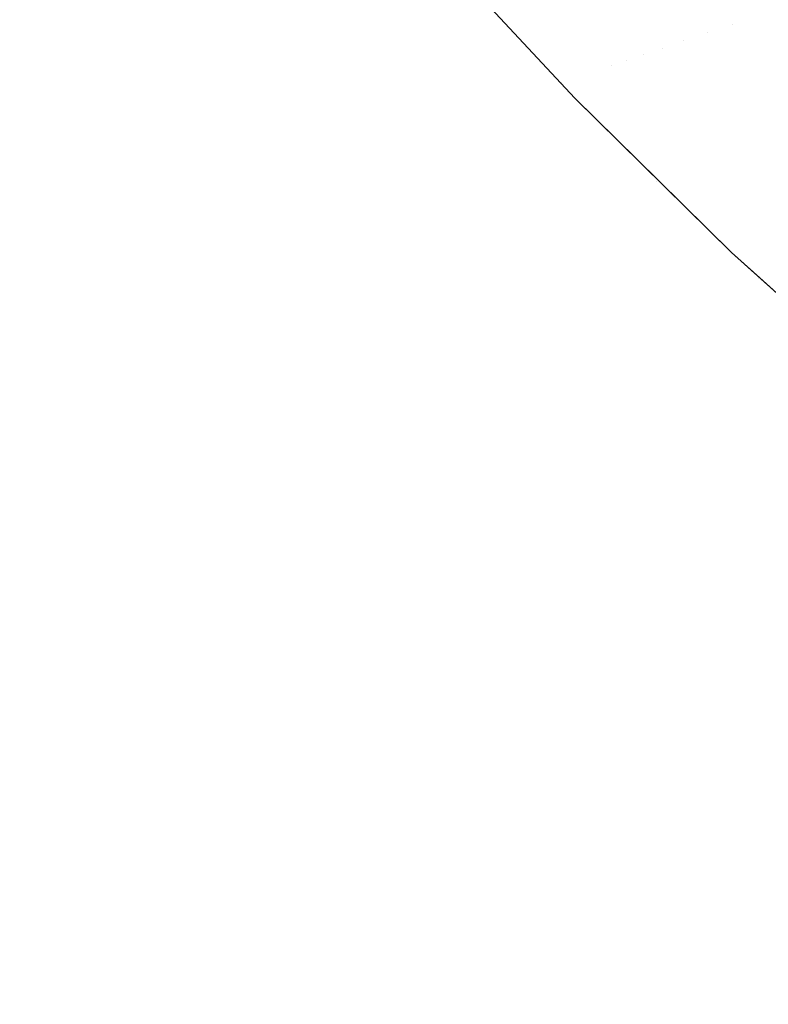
# Model space of a CAD drawing. Header units: centimetres. Extents: x -44.1 to 45.2, y 4.2 to 6.
# Tile 136 of 256: x -14.08 to -14.0489, y 4.562 to 4.6029. Entities that reach past the tile are written whole.
import ezdxf

# ---------------------------------------------------------------- set-up
doc = ezdxf.new("R2010")
doc.units = ezdxf.units.CM
doc.header["$LTSCALE"] = 2.54
doc.layers.add('Lucido design-1', color=7, linetype='Continuous')

# ---------------------------------------------------------------- blocks, each defined once
blk = doc.blocks.new('Gruppo-4-1')
at = {"color": 7, "linetype": 'Continuous', "lineweight": 9}
blk.add_3dface([(-43.924707, 5.900089, -2312.32217), (-43.924707, 4.300089, -2312.32217), (45.040209, 4.300089, -2312.32217), (45.040209, 5.900089, -2312.32217)], dxfattribs=at)
for points, invisible_edges in [([(-14.069333, 4.60704, -2313.046366), (-14.065676, 4.602926, -2313.046366), (-14.066399, 4.602691, -2313.048259), (-14.070065, 4.606815, -2313.048259)], 15), ([(-14.068666, 4.607246, -2313.044493), (-14.065017, 4.603141, -2313.044493), (-14.065676, 4.602926, -2313.046366), (-14.069333, 4.60704, -2313.046366)], 15), ([(-14.070864, 4.606569, -2313.05017), (-14.067189, 4.602434, -2313.05017), (-14.068048, 4.602154, -2313.052099), (-14.071733, 4.606301, -2313.052099)], 15), ([(-14.070065, 4.606815, -2313.048259), (-14.066399, 4.602691, -2313.048259), (-14.067189, 4.602434, -2313.05017), (-14.070864, 4.606569, -2313.05017)], 15), ([(-14.050336, 4.60275, -2312.791158), (-14.050876, 4.602564, -2312.792323), (-14.0546, 4.606531, -2312.792323), (-14.054053, 4.606709, -2312.791158)], 15), ([(-14.054053, 4.606709, -2312.791158), (-14.053483, 4.606894, -2312.789995), (-14.049774, 4.602943, -2312.789995), (-14.050336, 4.60275, -2312.791158)], 15), ([(-14.071733, 4.606301, -2313.052099), (-14.068048, 4.602154, -2313.052099), (-14.068977, 4.601852, -2313.054044), (-14.072674, 4.606012, -2313.054044)], 15), ([(-14.056107, 4.60604, -2312.795821), (-14.055627, 4.606196, -2312.794654), (-14.05189, 4.602216, -2312.794654), (-14.052363, 4.602053, -2312.795821)], 15), ([(-14.051394, 4.602386, -2312.793488), (-14.05189, 4.602216, -2312.794654), (-14.055627, 4.606196, -2312.794654), (-14.055125, 4.60636, -2312.793488)], 15), ([(-14.055125, 4.60636, -2312.793488), (-14.0546, 4.606531, -2312.792323), (-14.050876, 4.602564, -2312.792323), (-14.051394, 4.602386, -2312.793488)], 15), ([(-14.072674, 4.606012, -2313.054044), (-14.068977, 4.601852, -2313.054044), (-14.069981, 4.601525, -2313.056004), (-14.07369, 4.605699, -2313.056004)], 15), ([(-14.061323, 4.604343, -2313.023745), (-14.062759, 4.605958, -2313.02217), (-14.057482, 4.600301, -2313.02217)], 9), ([(-14.057482, 4.600301, -2313.02217), (-14.062759, 4.605958, -2313.02217), (-14.062759, 4.605958, -2312.82217), (-14.057482, 4.600301, -2312.82217)], 10), ([(-14.057482, 4.600301, -2312.82217), (-14.062759, 4.605958, -2312.82217), (-14.061269, 4.60436, -2312.81995)], 10), ([(-14.053245, 4.60175, -2312.798154), (-14.053653, 4.60161, -2312.799319), (-14.057413, 4.605615, -2312.799319), (-14.057, 4.60575, -2312.798154)], 15), ([(-14.057, 4.60575, -2312.798154), (-14.056564, 4.605891, -2312.796987), (-14.052815, 4.601898, -2312.796987), (-14.053245, 4.60175, -2312.798154)], 15), ([(-14.052363, 4.602053, -2312.795821), (-14.052815, 4.601898, -2312.796987), (-14.056564, 4.605891, -2312.796987), (-14.056107, 4.60604, -2312.795821)], 15), ([(-14.074782, 4.605363, -2313.057979), (-14.07106, 4.601174, -2313.057979), (-14.072217, 4.600798, -2313.059966), (-14.075953, 4.605002, -2313.059966)], 15), ([(-14.07369, 4.605699, -2313.056004), (-14.069981, 4.601525, -2313.056004), (-14.07106, 4.601174, -2313.057979), (-14.074782, 4.605363, -2313.057979)], 15), ([(-14.058523, 4.605254, -2312.802812), (-14.058175, 4.605367, -2312.801649), (-14.054404, 4.601352, -2312.801649), (-14.054748, 4.601234, -2312.802812)], 15), ([(-14.054039, 4.601477, -2312.800485), (-14.054404, 4.601352, -2312.801649), (-14.058175, 4.605367, -2312.801649), (-14.057805, 4.605488, -2312.800485)], 15), ([(-14.057805, 4.605488, -2312.800485), (-14.057413, 4.605615, -2312.799319), (-14.053653, 4.60161, -2312.799319), (-14.054039, 4.601477, -2312.800485)], 15), ([(-14.075953, 4.605002, -2313.059966), (-14.072217, 4.600798, -2313.059966), (-14.073455, 4.600395, -2313.061965), (-14.077206, 4.604616, -2313.061965)], 15), ([(-14.059702, 4.60487, -2312.807447), (-14.059439, 4.604956, -2312.806291), (-14.055652, 4.600923, -2312.806291), (-14.056151, 4.600751, -2312.8086)], 15), ([(-14.055372, 4.601019, -2312.805134), (-14.055652, 4.600923, -2312.806291), (-14.059439, 4.604956, -2312.806291), (-14.059155, 4.605048, -2312.805134)], 15), ([(-14.059155, 4.605048, -2312.805134), (-14.058849, 4.605148, -2312.803974), (-14.05507, 4.601123, -2312.803974), (-14.055372, 4.601019, -2312.805134)], 15), ([(-14.054748, 4.601234, -2312.802812), (-14.05507, 4.601123, -2312.803974), (-14.058849, 4.605148, -2312.803974), (-14.058523, 4.605254, -2312.802812)], 15), ([(-14.077206, 4.604616, -2313.061965), (-14.073455, 4.600395, -2313.061965), (-14.074775, 4.599965, -2313.063974), (-14.078543, 4.604205, -2313.063974)], 15), ([(-14.057167, 4.600403, -2312.815456), (-14.060973, 4.604457, -2312.815456), (-14.06071, 4.604542, -2312.813185), (-14.056907, 4.600492, -2312.813185)], 15), ([(-14.056907, 4.600492, -2312.813185), (-14.06071, 4.604542, -2312.813185), (-14.060368, 4.604654, -2312.810899), (-14.056569, 4.600608, -2312.810899)], 15), ([(-14.056569, 4.600608, -2312.810899), (-14.060368, 4.604654, -2312.810899), (-14.060166, 4.604719, -2312.809751)], 11), ([(-14.060166, 4.604719, -2312.809751), (-14.059945, 4.604791, -2312.8086), (-14.056151, 4.600751, -2312.8086), (-14.056569, 4.600608, -2312.810899)], 15), ([(-14.056151, 4.600751, -2312.8086), (-14.059945, 4.604791, -2312.8086), (-14.059702, 4.60487, -2312.807447)], 11), ([(-14.078543, 4.604205, -2313.063974), (-14.074775, 4.599965, -2313.063974), (-14.07618, 4.599508, -2313.06599), (-14.079965, 4.603767, -2313.06599)], 15), ([(-14.058463, 4.599957, -2313.033702), (-14.062286, 4.604029, -2313.033702), (-14.062015, 4.604118, -2313.031982), (-14.058195, 4.600049, -2313.031982)], 15), ([(-14.058195, 4.600049, -2313.031982), (-14.062015, 4.604118, -2313.031982), (-14.06179, 4.604191, -2313.030287), (-14.057973, 4.600125, -2313.030287)], 15), ([(-14.057973, 4.600125, -2313.030287), (-14.06179, 4.604191, -2313.030287), (-14.061611, 4.604249, -2313.028615), (-14.057796, 4.600186, -2313.028615)], 15), ([(-14.057796, 4.600186, -2313.028615), (-14.061611, 4.604249, -2313.028615), (-14.061474, 4.604293, -2313.026967), (-14.057661, 4.600233, -2313.026967)], 15), ([(-14.057661, 4.600233, -2313.026967), (-14.061474, 4.604293, -2313.026967), (-14.061379, 4.604324, -2313.025344), (-14.057567, 4.600265, -2313.025344)], 15), ([(-14.057567, 4.600265, -2313.025344), (-14.061379, 4.604324, -2313.025344), (-14.061323, 4.604343, -2313.023745), (-14.057512, 4.600284, -2313.023745)], 15), ([(-14.057482, 4.600301, -2313.02217), (-14.057512, 4.600284, -2313.023745), (-14.061323, 4.604343, -2313.023745)], 11), ([(-14.057459, 4.600302, -2312.81995), (-14.061269, 4.60436, -2312.81995), (-14.061159, 4.604396, -2312.817712), (-14.05735, 4.60034, -2312.817712)], 15), ([(-14.061269, 4.60436, -2312.81995), (-14.057459, 4.600302, -2312.81995), (-14.057482, 4.600301, -2312.82217)], 11), ([(-14.05735, 4.60034, -2312.817712), (-14.061159, 4.604396, -2312.817712), (-14.060973, 4.604457, -2312.815456), (-14.057167, 4.600403, -2312.815456)], 15), ([(-14.079965, 4.603767, -2313.06599), (-14.07618, 4.599508, -2313.06599), (-14.077673, 4.599022, -2313.068013), (-14.081476, 4.603302, -2313.068013)], 15), ([(-14.059565, 4.599578, -2313.038998), (-14.063403, 4.603666, -2313.038998), (-14.062978, 4.603804, -2313.03721), (-14.059146, 4.599722, -2313.03721)], 15), ([(-14.059146, 4.599722, -2313.03721), (-14.062978, 4.603804, -2313.03721), (-14.062607, 4.603925, -2313.035444), (-14.058779, 4.599848, -2313.035444)], 15), ([(-14.058779, 4.599848, -2313.035444), (-14.062607, 4.603925, -2313.035444), (-14.062286, 4.604029, -2313.033702), (-14.058463, 4.599957, -2313.033702)], 15), ([(-14.081476, 4.603302, -2313.068013), (-14.077673, 4.599022, -2313.068013), (-14.079254, 4.598507, -2313.07004), (-14.083077, 4.602809, -2313.07004)], 15), ([(-14.061158, 4.599031, -2313.044493), (-14.065017, 4.603141, -2313.044493), (-14.06442, 4.603335, -2313.042641), (-14.060569, 4.599233, -2313.042641)], 15), ([(-14.060569, 4.599233, -2313.042641), (-14.06442, 4.603335, -2313.042641), (-14.063883, 4.60351, -2313.040809), (-14.060039, 4.599416, -2313.040809)], 15), ([(-14.060039, 4.599416, -2313.040809), (-14.063883, 4.60351, -2313.040809), (-14.063403, 4.603666, -2313.038998), (-14.059565, 4.599578, -2313.038998)], 15), ([(-14.048582, 4.603353, -2312.787674), (-14.044682, 4.599419, -2312.787674), (-14.045858, 4.598992, -2312.789995), (-14.049774, 4.602943, -2312.789995)], 15), ([(-14.062523, 4.598562, -2313.048259), (-14.066399, 4.602691, -2313.048259), (-14.065676, 4.602926, -2313.046366), (-14.061809, 4.598807, -2313.046366)], 15), ([(-14.061809, 4.598807, -2313.046366), (-14.065676, 4.602926, -2313.046366), (-14.065017, 4.603141, -2313.044493), (-14.061158, 4.599031, -2313.044493)], 15), ([(-14.050336, 4.60275, -2312.791158), (-14.049774, 4.602943, -2312.789995), (-14.045858, 4.598992, -2312.789995), (-14.046945, 4.598598, -2312.792323)], 15), ([(-14.083077, 4.602809, -2313.07004), (-14.079254, 4.598507, -2313.07004), (-14.080927, 4.597963, -2313.072069), (-14.08477, 4.602288, -2313.072069)], 15), ([(-14.063302, 4.598294, -2313.05017), (-14.067189, 4.602434, -2313.05017), (-14.066399, 4.602691, -2313.048259), (-14.062523, 4.598562, -2313.048259)], 15), ([(-14.051394, 4.602386, -2312.793488), (-14.050876, 4.602564, -2312.792323), (-14.046945, 4.598598, -2312.792323), (-14.047944, 4.598236, -2312.794654)], 15), ([(-14.046945, 4.598598, -2312.792323), (-14.050876, 4.602564, -2312.792323), (-14.050336, 4.60275, -2312.791158)], 11), ([(-14.065067, 4.597687, -2313.054044), (-14.068977, 4.601852, -2313.054044), (-14.068048, 4.602154, -2313.052099), (-14.064149, 4.598003, -2313.052099)], 15), ([(-14.064149, 4.598003, -2313.052099), (-14.068048, 4.602154, -2313.052099), (-14.067189, 4.602434, -2313.05017), (-14.063302, 4.598294, -2313.05017)], 15), ([(-14.048857, 4.597905, -2312.796987), (-14.052815, 4.601898, -2312.796987), (-14.052363, 4.602053, -2312.795821)], 11), ([(-14.052363, 4.602053, -2312.795821), (-14.05189, 4.602216, -2312.794654), (-14.047944, 4.598236, -2312.794654), (-14.048857, 4.597905, -2312.796987)], 15), ([(-14.047944, 4.598236, -2312.794654), (-14.05189, 4.602216, -2312.794654), (-14.051394, 4.602386, -2312.793488)], 11), ([(-14.066057, 4.597347, -2313.056004), (-14.069981, 4.601525, -2313.056004), (-14.068977, 4.601852, -2313.054044), (-14.065067, 4.597687, -2313.054044)], 15), ([(-14.049683, 4.597605, -2312.799319), (-14.053653, 4.60161, -2312.799319), (-14.053245, 4.60175, -2312.798154)], 11), ([(-14.053245, 4.60175, -2312.798154), (-14.052815, 4.601898, -2312.796987), (-14.048857, 4.597905, -2312.796987), (-14.049683, 4.597605, -2312.799319)], 15), ([(-14.067122, 4.596981, -2313.057979), (-14.07106, 4.601174, -2313.057979), (-14.069981, 4.601525, -2313.056004), (-14.066057, 4.597347, -2313.056004)], 15), ([(-14.051081, 4.597098, -2312.803974), (-14.05507, 4.601123, -2312.803974), (-14.054748, 4.601234, -2312.802812)], 11), ([(-14.054748, 4.601234, -2312.802812), (-14.054404, 4.601352, -2312.801649), (-14.050424, 4.597336, -2312.801649), (-14.051081, 4.597098, -2312.803974)], 15), ([(-14.050424, 4.597336, -2312.801649), (-14.054404, 4.601352, -2312.801649), (-14.054039, 4.601477, -2312.800485)], 11), ([(-14.054039, 4.601477, -2312.800485), (-14.053653, 4.60161, -2312.799319), (-14.049683, 4.597605, -2312.799319), (-14.050424, 4.597336, -2312.801649)], 15), ([(-14.068265, 4.596588, -2313.059966), (-14.072217, 4.600798, -2313.059966), (-14.07106, 4.601174, -2313.057979), (-14.067122, 4.596981, -2313.057979)], 15), ([(-14.055652, 4.600923, -2312.806291), (-14.051655, 4.59689, -2312.806291), (-14.052147, 4.596711, -2312.8086), (-14.056151, 4.600751, -2312.8086)], 15), ([(-14.051655, 4.59689, -2312.806291), (-14.055652, 4.600923, -2312.806291), (-14.055372, 4.601019, -2312.805134)], 11), ([(-14.055372, 4.601019, -2312.805134), (-14.05507, 4.601123, -2312.803974), (-14.051081, 4.597098, -2312.803974), (-14.051655, 4.59689, -2312.806291)], 15), ([(-14.07079, 4.595721, -2313.063974), (-14.074775, 4.599965, -2313.063974), (-14.073455, 4.600395, -2313.061965), (-14.069486, 4.596169, -2313.061965)], 15), ([(-14.069486, 4.596169, -2313.061965), (-14.073455, 4.600395, -2313.061965), (-14.072217, 4.600798, -2313.059966), (-14.068265, 4.596588, -2313.059966)], 15), ([(-14.057167, 4.600403, -2312.815456), (-14.053148, 4.596348, -2312.815456), (-14.053329, 4.596283, -2312.817712), (-14.05735, 4.60034, -2312.817712)], 15), ([(-14.056907, 4.600492, -2312.813185), (-14.052892, 4.596441, -2312.813185), (-14.053148, 4.596348, -2312.815456), (-14.057167, 4.600403, -2312.815456)], 15), ([(-14.056569, 4.600608, -2312.810899), (-14.052559, 4.596562, -2312.810899), (-14.052892, 4.596441, -2312.813185), (-14.056907, 4.600492, -2312.813185)], 15), ([(-14.056151, 4.600751, -2312.8086), (-14.052147, 4.596711, -2312.8086), (-14.052559, 4.596562, -2312.810899), (-14.056569, 4.600608, -2312.810899)], 15), ([(-14.058195, 4.600049, -2313.031982), (-14.054162, 4.595981, -2313.031982), (-14.054426, 4.595885, -2313.033702), (-14.058463, 4.599957, -2313.033702)], 15), ([(-14.057973, 4.600125, -2313.030287), (-14.053944, 4.59606, -2313.030287), (-14.054162, 4.595981, -2313.031982), (-14.058195, 4.600049, -2313.031982)], 15), ([(-14.057796, 4.600186, -2313.028615), (-14.053769, 4.596123, -2313.028615), (-14.053944, 4.59606, -2313.030287), (-14.057973, 4.600125, -2313.030287)], 15), ([(-14.057661, 4.600233, -2313.026967), (-14.053636, 4.596171, -2313.026967), (-14.053769, 4.596123, -2313.028615), (-14.057796, 4.600186, -2313.028615)], 15), ([(-14.057567, 4.600265, -2313.025344), (-14.053543, 4.596205, -2313.025344), (-14.053636, 4.596171, -2313.026967), (-14.057661, 4.600233, -2313.026967)], 15), ([(-14.057512, 4.600284, -2313.023745), (-14.053489, 4.596225, -2313.023745), (-14.053543, 4.596205, -2313.025344), (-14.057567, 4.600265, -2313.025344)], 15), ([(-14.057512, 4.600284, -2313.023745), (-14.057482, 4.600301, -2313.02217), (-14.056895, 4.599672, -2313.02217)], 9), ([(-14.053489, 4.596225, -2313.023745), (-14.057512, 4.600284, -2313.023745), (-14.056895, 4.599672, -2313.02217)], 11), ([(-14.056895, 4.599672, -2312.82217), (-14.057482, 4.600301, -2312.82217), (-14.057459, 4.600302, -2312.81995)], 10), ([(-14.057482, 4.600301, -2312.82217), (-14.056895, 4.599672, -2312.82217), (-14.056895, 4.599672, -2313.02217), (-14.057482, 4.600301, -2313.02217)], 10), ([(-14.05735, 4.60034, -2312.817712), (-14.053329, 4.596283, -2312.817712), (-14.053436, 4.596244, -2312.81995), (-14.057459, 4.600302, -2312.81995)], 15), ([(-14.056895, 4.599672, -2312.82217), (-14.057459, 4.600302, -2312.81995), (-14.053436, 4.596244, -2312.81995)], 11), ([(-14.072177, 4.595244, -2313.06599), (-14.07618, 4.599508, -2313.06599), (-14.074775, 4.599965, -2313.063974), (-14.07079, 4.595721, -2313.063974)], 15), ([(-14.059565, 4.599578, -2313.038998), (-14.055513, 4.595491, -2313.038998), (-14.05598, 4.595321, -2313.040809), (-14.060039, 4.599416, -2313.040809)], 15), ([(-14.059146, 4.599722, -2313.03721), (-14.0551, 4.59564, -2313.03721), (-14.055513, 4.595491, -2313.038998), (-14.059565, 4.599578, -2313.038998)], 15), ([(-14.058779, 4.599848, -2313.035444), (-14.054738, 4.595772, -2313.035444), (-14.0551, 4.59564, -2313.03721), (-14.059146, 4.599722, -2313.03721)], 15), ([(-14.058463, 4.599957, -2313.033702), (-14.054426, 4.595885, -2313.033702), (-14.054738, 4.595772, -2313.035444), (-14.058779, 4.599848, -2313.035444)], 15), ([(-14.056895, 4.599672, -2313.02217), (-14.050386, 4.593259, -2313.02217), (-14.053489, 4.596225, -2313.023745)], 10), ([(-14.050386, 4.593259, -2313.02217), (-14.056895, 4.599672, -2313.02217), (-14.056895, 4.599672, -2312.82217), (-14.053437, 4.596265, -2312.82217)], 10), ([(-14.053436, 4.596244, -2312.81995), (-14.053437, 4.596265, -2312.82217), (-14.056895, 4.599672, -2312.82217)], 9), ([(-14.07365, 4.594738, -2313.068013), (-14.077673, 4.599022, -2313.068013), (-14.07618, 4.599508, -2313.06599), (-14.072177, 4.595244, -2313.06599)], 15), ([(-14.060569, 4.599233, -2313.042641), (-14.056503, 4.595131, -2313.042641), (-14.057084, 4.594921, -2313.044493), (-14.061158, 4.599031, -2313.044493)], 15), ([(-14.060039, 4.599416, -2313.040809), (-14.05598, 4.595321, -2313.040809), (-14.056503, 4.595131, -2313.042641), (-14.060569, 4.599233, -2313.042641)], 15), ([(-14.075211, 4.594201, -2313.07004), (-14.079254, 4.598507, -2313.07004), (-14.077673, 4.599022, -2313.068013), (-14.07365, 4.594738, -2313.068013)], 15), ([(-14.061809, 4.598807, -2313.046366), (-14.057726, 4.594688, -2313.046366), (-14.05843, 4.594433, -2313.048259), (-14.062523, 4.598562, -2313.048259)], 15), ([(-14.061158, 4.599031, -2313.044493), (-14.057084, 4.594921, -2313.044493), (-14.057726, 4.594688, -2313.046366), (-14.061809, 4.598807, -2313.046366)], 15), ([(-14.076862, 4.593634, -2313.072069), (-14.080927, 4.597963, -2313.072069), (-14.079254, 4.598507, -2313.07004), (-14.075211, 4.594201, -2313.07004)], 15), ([(-14.062523, 4.598562, -2313.048259), (-14.05843, 4.594433, -2313.048259), (-14.059198, 4.594154, -2313.05017), (-14.063302, 4.598294, -2313.05017)], 15), ([(-14.078605, 4.593035, -2313.074099), (-14.082693, 4.597388, -2313.074099), (-14.080927, 4.597963, -2313.072069), (-14.076862, 4.593634, -2313.072069)], 15), ([(-14.064149, 4.598003, -2313.052099), (-14.060034, 4.593851, -2313.052099), (-14.060939, 4.593523, -2313.054044), (-14.065067, 4.597687, -2313.054044)], 15), ([(-14.063302, 4.598294, -2313.05017), (-14.059198, 4.594154, -2313.05017), (-14.060034, 4.593851, -2313.052099), (-14.064149, 4.598003, -2313.052099)], 15), ([(-14.044685, 4.593916, -2312.796987), (-14.048857, 4.597905, -2312.796987), (-14.047944, 4.598236, -2312.794654), (-14.043786, 4.594259, -2312.794654)], 15), ([(-14.065067, 4.597687, -2313.054044), (-14.060939, 4.593523, -2313.054044), (-14.061916, 4.593168, -2313.056004), (-14.066057, 4.597347, -2313.056004)], 15), ([(-14.046229, 4.593325, -2312.801649), (-14.050424, 4.597336, -2312.801649), (-14.049683, 4.597605, -2312.799319), (-14.045499, 4.593604, -2312.799319)], 15), ([(-14.045499, 4.593604, -2312.799319), (-14.049683, 4.597605, -2312.799319), (-14.048857, 4.597905, -2312.796987), (-14.044685, 4.593916, -2312.796987)], 15), ([(-14.080443, 4.592403, -2313.076126), (-14.084554, 4.596783, -2313.076126), (-14.082693, 4.597388, -2313.074099), (-14.078605, 4.593035, -2313.074099)], 15), ([(-14.066057, 4.597347, -2313.056004), (-14.061916, 4.593168, -2313.056004), (-14.062966, 4.592788, -2313.057979), (-14.067122, 4.596981, -2313.057979)], 15), ([(-14.046877, 4.593077, -2312.803974), (-14.051081, 4.597098, -2312.803974), (-14.050424, 4.597336, -2312.801649), (-14.046229, 4.593325, -2312.801649)], 15), ([(-14.067122, 4.596981, -2313.057979), (-14.062966, 4.592788, -2313.057979), (-14.064092, 4.592379, -2313.059966), (-14.068265, 4.596588, -2313.059966)], 15), ([(-14.048333, 4.59252, -2312.810899), (-14.052559, 4.596562, -2312.810899), (-14.052147, 4.596711, -2312.8086), (-14.047927, 4.592676, -2312.8086)], 15), ([(-14.047927, 4.592676, -2312.8086), (-14.052147, 4.596711, -2312.8086), (-14.051655, 4.59689, -2312.806291), (-14.047442, 4.592861, -2312.806291)], 15), ([(-14.047442, 4.592861, -2312.806291), (-14.051655, 4.59689, -2312.806291), (-14.051081, 4.597098, -2312.803974), (-14.046877, 4.593077, -2312.803974)], 15), ([(-14.068265, 4.596588, -2313.059966), (-14.064092, 4.592379, -2313.059966), (-14.065297, 4.591942, -2313.061965), (-14.069486, 4.596169, -2313.061965)], 15), ([(-14.049091, 4.59223, -2312.817712), (-14.053329, 4.596283, -2312.817712), (-14.053148, 4.596348, -2312.815456), (-14.048913, 4.592298, -2312.815456)], 15), ([(-14.048913, 4.592298, -2312.815456), (-14.053148, 4.596348, -2312.815456), (-14.052892, 4.596441, -2312.813185), (-14.048661, 4.592395, -2312.813185)], 15), ([(-14.048661, 4.592395, -2312.813185), (-14.052892, 4.596441, -2312.813185), (-14.052559, 4.596562, -2312.810899), (-14.048333, 4.59252, -2312.810899)], 15), ([(-14.069486, 4.596169, -2313.061965), (-14.065297, 4.591942, -2313.061965), (-14.066582, 4.591476, -2313.063974), (-14.07079, 4.595721, -2313.063974)], 15), ([(-14.050173, 4.591817, -2313.033702), (-14.054426, 4.595885, -2313.033702), (-14.054162, 4.595981, -2313.031982), (-14.049912, 4.591916, -2313.031982)], 15), ([(-14.049912, 4.591916, -2313.031982), (-14.054162, 4.595981, -2313.031982), (-14.053944, 4.59606, -2313.030287), (-14.049697, 4.591999, -2313.030287)], 15), ([(-14.049697, 4.591999, -2313.030287), (-14.053944, 4.59606, -2313.030287), (-14.053769, 4.596123, -2313.028615), (-14.049525, 4.592064, -2313.028615)], 15), ([(-14.049525, 4.592064, -2313.028615), (-14.053769, 4.596123, -2313.028615), (-14.053636, 4.596171, -2313.026967), (-14.049394, 4.592115, -2313.026967)], 15), ([(-14.049394, 4.592115, -2313.026967), (-14.053636, 4.596171, -2313.026967), (-14.053543, 4.596205, -2313.025344), (-14.049303, 4.592149, -2313.025344)], 15), ([(-14.049249, 4.59217, -2313.023745), (-14.049303, 4.592149, -2313.025344), (-14.053543, 4.596205, -2313.025344), (-14.053489, 4.596225, -2313.023745)], 15), ([(-14.049249, 4.59217, -2313.023745), (-14.053489, 4.596225, -2313.023745), (-14.050386, 4.593259, -2313.02217)], 11), ([(-14.053437, 4.596265, -2312.82217), (-14.050386, 4.593259, -2312.82217), (-14.050386, 4.593259, -2313.02217)], 10), ([(-14.050386, 4.593259, -2312.82217), (-14.053437, 4.596265, -2312.82217), (-14.053436, 4.596244, -2312.81995)], 10), ([(-14.049197, 4.59219, -2312.81995), (-14.053436, 4.596244, -2312.81995), (-14.053329, 4.596283, -2312.817712), (-14.049091, 4.59223, -2312.817712)], 15), ([(-14.053436, 4.596244, -2312.81995), (-14.049197, 4.59219, -2312.81995), (-14.050386, 4.593259, -2312.82217)], 11), ([(-14.07079, 4.595721, -2313.063974), (-14.066582, 4.591476, -2313.063974), (-14.06795, 4.59098, -2313.06599), (-14.072177, 4.595244, -2313.06599)], 15), ([(-14.051703, 4.591231, -2313.040809), (-14.05598, 4.595321, -2313.040809), (-14.055513, 4.595491, -2313.038998), (-14.051243, 4.591407, -2313.038998)], 15), ([(-14.051243, 4.591407, -2313.038998), (-14.055513, 4.595491, -2313.038998), (-14.0551, 4.59564, -2313.03721), (-14.050836, 4.591563, -2313.03721)], 15), ([(-14.050836, 4.591563, -2313.03721), (-14.0551, 4.59564, -2313.03721), (-14.054738, 4.595772, -2313.035444), (-14.05048, 4.591699, -2313.035444)], 15), ([(-14.05048, 4.591699, -2313.035444), (-14.054738, 4.595772, -2313.035444), (-14.054426, 4.595885, -2313.033702), (-14.050173, 4.591817, -2313.033702)], 15), ([(-14.072177, 4.595244, -2313.06599), (-14.06795, 4.59098, -2313.06599), (-14.069403, 4.590453, -2313.068013), (-14.07365, 4.594738, -2313.068013)], 15), ([(-14.052791, 4.590815, -2313.044493), (-14.057084, 4.594921, -2313.044493), (-14.056503, 4.595131, -2313.042641), (-14.052219, 4.591034, -2313.042641)], 15), ([(-14.052219, 4.591034, -2313.042641), (-14.056503, 4.595131, -2313.042641), (-14.05598, 4.595321, -2313.040809), (-14.051703, 4.591231, -2313.040809)], 15), ([(-14.07365, 4.594738, -2313.068013), (-14.069403, 4.590453, -2313.068013), (-14.070942, 4.589895, -2313.07004), (-14.075211, 4.594201, -2313.07004)], 15), ([(-14.054117, 4.590308, -2313.048259), (-14.05843, 4.594433, -2313.048259), (-14.057726, 4.594688, -2313.046366), (-14.053423, 4.590573, -2313.046366)], 15), ([(-14.053423, 4.590573, -2313.046366), (-14.057726, 4.594688, -2313.046366), (-14.057084, 4.594921, -2313.044493), (-14.052791, 4.590815, -2313.044493)], 15), ([(-14.054874, 4.590018, -2313.05017), (-14.059198, 4.594154, -2313.05017), (-14.05843, 4.594433, -2313.048259), (-14.054117, 4.590308, -2313.048259)], 15), ([(-14.075211, 4.594201, -2313.07004), (-14.070942, 4.589895, -2313.07004), (-14.072571, 4.589304, -2313.072069), (-14.076862, 4.593634, -2313.072069)], 15), ([(-14.056589, 4.589362, -2313.054044), (-14.060939, 4.593523, -2313.054044), (-14.060034, 4.593851, -2313.052099), (-14.055697, 4.589703, -2313.052099)], 15), ([(-14.055697, 4.589703, -2313.052099), (-14.060034, 4.593851, -2313.052099), (-14.059198, 4.594154, -2313.05017), (-14.054874, 4.590018, -2313.05017)], 15), ([(-14.076862, 4.593634, -2313.072069), (-14.072571, 4.589304, -2313.072069), (-14.07429, 4.588681, -2313.074099), (-14.078605, 4.593035, -2313.074099)], 15), ([(-14.057551, 4.588994, -2313.056004), (-14.061916, 4.593168, -2313.056004), (-14.060939, 4.593523, -2313.054044), (-14.056589, 4.589362, -2313.054044)], 15), ([(-14.078605, 4.593035, -2313.074099), (-14.07429, 4.588681, -2313.074099), (-14.076101, 4.588024, -2313.076126), (-14.080443, 4.592403, -2313.076126)], 15), ([(-14.058586, 4.588599, -2313.057979), (-14.062966, 4.592788, -2313.057979), (-14.061916, 4.593168, -2313.056004), (-14.057551, 4.588994, -2313.056004)], 15), ([(-14.050386, 4.593259, -2313.02217), (-14.049213, 4.592198, -2313.02217), (-14.049249, 4.59217, -2313.023745)], 10), ([(-14.043167, 4.586727, -2313.02217), (-14.049213, 4.592198, -2313.02217), (-14.050386, 4.593259, -2312.82217), (-14.044748, 4.588157, -2312.82217)], 10), ([(-14.049213, 4.592198, -2313.02217), (-14.050386, 4.593259, -2313.02217), (-14.050386, 4.593259, -2312.82217)], 10), ([(-14.049197, 4.59219, -2312.81995), (-14.044737, 4.588145, -2312.81995), (-14.044748, 4.588157, -2312.82217), (-14.050386, 4.593259, -2312.82217)], 11), ([(-14.059696, 4.588174, -2313.059966), (-14.064092, 4.592379, -2313.059966), (-14.062966, 4.592788, -2313.057979), (-14.058586, 4.588599, -2313.057979)], 15), ([(-14.080443, 4.592403, -2313.076126), (-14.076101, 4.588024, -2313.076126), (-14.078007, 4.587332, -2313.078149), (-14.082375, 4.591739, -2313.078149)], 15), ([(-14.060882, 4.58772, -2313.061965), (-14.065297, 4.591942, -2313.061965), (-14.064092, 4.592379, -2313.059966), (-14.059696, 4.588174, -2313.059966)], 15), ([(-14.049091, 4.59223, -2312.817712), (-14.044633, 4.588187, -2312.817712), (-14.044737, 4.588145, -2312.81995), (-14.049197, 4.59219, -2312.81995)], 15), ([(-14.048913, 4.592298, -2312.815456), (-14.044458, 4.588258, -2312.815456), (-14.044633, 4.588187, -2312.817712), (-14.049091, 4.59223, -2312.817712)], 15), ([(-14.048661, 4.592395, -2312.813185), (-14.04421, 4.588358, -2312.813185), (-14.044458, 4.588258, -2312.815456), (-14.048913, 4.592298, -2312.815456)], 15), ([(-14.062149, 4.587236, -2313.063974), (-14.066582, 4.591476, -2313.063974), (-14.065297, 4.591942, -2313.061965), (-14.060882, 4.58772, -2313.061965)], 15), ([(-14.050173, 4.591817, -2313.033702), (-14.045698, 4.587758, -2313.033702), (-14.046, 4.587636, -2313.035444), (-14.05048, 4.591699, -2313.035444)], 15), ([(-14.049912, 4.591916, -2313.031982), (-14.045441, 4.587861, -2313.031982), (-14.045698, 4.587758, -2313.033702), (-14.050173, 4.591817, -2313.033702)], 15), ([(-14.049697, 4.591999, -2313.030287), (-14.04523, 4.587947, -2313.030287), (-14.045441, 4.587861, -2313.031982), (-14.049912, 4.591916, -2313.031982)], 15), ([(-14.049525, 4.592064, -2313.028615), (-14.04506, 4.588015, -2313.028615), (-14.04523, 4.587947, -2313.030287), (-14.049697, 4.591999, -2313.030287)], 15), ([(-14.049394, 4.592115, -2313.026967), (-14.044931, 4.588067, -2313.026967), (-14.04506, 4.588015, -2313.028615), (-14.049525, 4.592064, -2313.028615)], 15), ([(-14.049303, 4.592149, -2313.025344), (-14.044841, 4.588103, -2313.025344), (-14.044931, 4.588067, -2313.026967), (-14.049394, 4.592115, -2313.026967)], 15), ([(-14.044789, 4.588124, -2313.023745), (-14.044841, 4.588103, -2313.025344), (-14.049303, 4.592149, -2313.025344), (-14.049249, 4.59217, -2313.023745)], 15), ([(-14.049249, 4.59217, -2313.023745), (-14.049213, 4.592198, -2313.02217), (-14.043167, 4.586727, -2313.02217), (-14.044789, 4.588124, -2313.023745)], 13), ([(-14.082375, 4.591739, -2313.078149), (-14.078007, 4.587332, -2313.078149), (-14.080009, 4.586607, -2313.080164), (-14.084405, 4.591041, -2313.080164)], 15), ([(-14.063496, 4.58672, -2313.06599), (-14.06795, 4.59098, -2313.06599), (-14.066582, 4.591476, -2313.063974), (-14.062149, 4.587236, -2313.063974)], 15), ([(-14.051243, 4.591407, -2313.038998), (-14.046751, 4.587333, -2313.038998), (-14.047204, 4.58715, -2313.040809), (-14.051703, 4.591231, -2313.040809)], 15), ([(-14.050836, 4.591563, -2313.03721), (-14.046351, 4.587495, -2313.03721), (-14.046751, 4.587333, -2313.038998), (-14.051243, 4.591407, -2313.038998)], 15), ([(-14.05048, 4.591699, -2313.035444), (-14.046, 4.587636, -2313.035444), (-14.046351, 4.587495, -2313.03721), (-14.050836, 4.591563, -2313.03721)], 15), ([(-14.064927, 4.586173, -2313.068013), (-14.069403, 4.590453, -2313.068013), (-14.06795, 4.59098, -2313.06599), (-14.063496, 4.58672, -2313.06599)], 15), ([(-14.052219, 4.591034, -2313.042641), (-14.047711, 4.586946, -2313.042641), (-14.048275, 4.586719, -2313.044493), (-14.052791, 4.590815, -2313.044493)], 15), ([(-14.051703, 4.591231, -2313.040809), (-14.047204, 4.58715, -2313.040809), (-14.047711, 4.586946, -2313.042641), (-14.052219, 4.591034, -2313.042641)], 15), ([(-14.053423, 4.590573, -2313.046366), (-14.048897, 4.586468, -2313.046366), (-14.049579, 4.586193, -2313.048259), (-14.054117, 4.590308, -2313.048259)], 15), ([(-14.052791, 4.590815, -2313.044493), (-14.048275, 4.586719, -2313.044493), (-14.048897, 4.586468, -2313.046366), (-14.053423, 4.590573, -2313.046366)], 15), ([(-14.066444, 4.585593, -2313.07004), (-14.070942, 4.589895, -2313.07004), (-14.069403, 4.590453, -2313.068013), (-14.064927, 4.586173, -2313.068013)], 15), ([(-14.054117, 4.590308, -2313.048259), (-14.049579, 4.586193, -2313.048259), (-14.050325, 4.585892, -2313.05017), (-14.054874, 4.590018, -2313.05017)], 15), ([(-14.068048, 4.584979, -2313.072069), (-14.072571, 4.589304, -2313.072069), (-14.070942, 4.589895, -2313.07004), (-14.066444, 4.585593, -2313.07004)], 15), ([(-14.054874, 4.590018, -2313.05017), (-14.050325, 4.585892, -2313.05017), (-14.051135, 4.585565, -2313.052099), (-14.055697, 4.589703, -2313.052099)], 15), ([(-14.056589, 4.589362, -2313.054044), (-14.052013, 4.585212, -2313.054044), (-14.052959, 4.58483, -2313.056004), (-14.057551, 4.588994, -2313.056004)], 15), ([(-14.055697, 4.589703, -2313.052099), (-14.051135, 4.585565, -2313.052099), (-14.052013, 4.585212, -2313.054044), (-14.056589, 4.589362, -2313.054044)], 15), ([(-14.069742, 4.584331, -2313.074099), (-14.07429, 4.588681, -2313.074099), (-14.072571, 4.589304, -2313.072069), (-14.068048, 4.584979, -2313.072069)], 15), ([(-14.057551, 4.588994, -2313.056004), (-14.052959, 4.58483, -2313.056004), (-14.053978, 4.584419, -2313.057979), (-14.058586, 4.588599, -2313.057979)], 15), ([(-14.071527, 4.583649, -2313.076126), (-14.076101, 4.588024, -2313.076126), (-14.07429, 4.588681, -2313.074099), (-14.069742, 4.584331, -2313.074099)], 15), ([(-14.058586, 4.588599, -2313.057979), (-14.053978, 4.584419, -2313.057979), (-14.05507, 4.583979, -2313.059966), (-14.059696, 4.588174, -2313.059966)], 15), ([(-14.059696, 4.588174, -2313.059966), (-14.05507, 4.583979, -2313.059966), (-14.056238, 4.583508, -2313.061965), (-14.060882, 4.58772, -2313.061965)], 15), ([(-14.073404, 4.582931, -2313.078149), (-14.078007, 4.587332, -2313.078149), (-14.076101, 4.588024, -2313.076126), (-14.071527, 4.583649, -2313.076126)], 15), ([(-14.060882, 4.58772, -2313.061965), (-14.056238, 4.583508, -2313.061965), (-14.057484, 4.583005, -2313.063974), (-14.062149, 4.587236, -2313.063974)], 15), ([(-14.075376, 4.582176, -2313.080164), (-14.080009, 4.586607, -2313.080164), (-14.078007, 4.587332, -2313.078149), (-14.073404, 4.582931, -2313.078149)], 15), ([(-14.062149, 4.587236, -2313.063974), (-14.057484, 4.583005, -2313.063974), (-14.058811, 4.582471, -2313.06599), (-14.063496, 4.58672, -2313.06599)], 15), ([(-14.077444, 4.581385, -2313.08217), (-14.082107, 4.585845, -2313.08217), (-14.080009, 4.586607, -2313.080164), (-14.075376, 4.582176, -2313.080164)], 15), ([(-14.063496, 4.58672, -2313.06599), (-14.058811, 4.582471, -2313.06599), (-14.060219, 4.581903, -2313.068013), (-14.064927, 4.586173, -2313.068013)], 15), ([(-14.044143, 4.582377, -2313.046366), (-14.048897, 4.586468, -2313.046366), (-14.048275, 4.586719, -2313.044493), (-14.043532, 4.582637, -2313.044493)], 15), ([(-14.064927, 4.586173, -2313.068013), (-14.060219, 4.581903, -2313.068013), (-14.061712, 4.581301, -2313.07004), (-14.066444, 4.585593, -2313.07004)], 15), ([(-14.045547, 4.58178, -2313.05017), (-14.050325, 4.585892, -2313.05017), (-14.049579, 4.586193, -2313.048259), (-14.044814, 4.582092, -2313.048259)], 15), ([(-14.044814, 4.582092, -2313.048259), (-14.049579, 4.586193, -2313.048259), (-14.048897, 4.586468, -2313.046366), (-14.044143, 4.582377, -2313.046366)], 15), ([(-14.079609, 4.580557, -2313.084163), (-14.084305, 4.585048, -2313.084163), (-14.082107, 4.585845, -2313.08217), (-14.077444, 4.581385, -2313.08217)], 15), ([(-14.046344, 4.581442, -2313.052099), (-14.051135, 4.585565, -2313.052099), (-14.050325, 4.585892, -2313.05017), (-14.045547, 4.58178, -2313.05017)], 15), ([(-14.066444, 4.585593, -2313.07004), (-14.061712, 4.581301, -2313.07004), (-14.063291, 4.580664, -2313.072069), (-14.068048, 4.584979, -2313.072069)], 15), ([(-14.047206, 4.581075, -2313.054044), (-14.052013, 4.585212, -2313.054044), (-14.051135, 4.585565, -2313.052099), (-14.046344, 4.581442, -2313.052099)], 15), ([(-14.081871, 4.579692, -2313.086141), (-14.086601, 4.584216, -2313.086141), (-14.084305, 4.585048, -2313.084163), (-14.079609, 4.580557, -2313.084163)], 15), ([(-14.068048, 4.584979, -2313.072069), (-14.063291, 4.580664, -2313.072069), (-14.064958, 4.579992, -2313.074099), (-14.069742, 4.584331, -2313.074099)], 15), ([(-14.048137, 4.58068, -2313.056004), (-14.052959, 4.58483, -2313.056004), (-14.052013, 4.585212, -2313.054044), (-14.047206, 4.581075, -2313.054044)], 15), ([(-14.049138, 4.580254, -2313.057979), (-14.053978, 4.584419, -2313.057979), (-14.052959, 4.58483, -2313.056004), (-14.048137, 4.58068, -2313.056004)], 15), ([(-14.069742, 4.584331, -2313.074099), (-14.064958, 4.579992, -2313.074099), (-14.066714, 4.579284, -2313.076126), (-14.071527, 4.583649, -2313.076126)], 15), ([(-14.050212, 4.579798, -2313.059966), (-14.05507, 4.583979, -2313.059966), (-14.053978, 4.584419, -2313.057979), (-14.049138, 4.580254, -2313.057979)], 15), ([(-14.071527, 4.583649, -2313.076126), (-14.066714, 4.579284, -2313.076126), (-14.068562, 4.578539, -2313.078149), (-14.073404, 4.582931, -2313.078149)], 15), ([(-14.051361, 4.57931, -2313.061965), (-14.056238, 4.583508, -2313.061965), (-14.05507, 4.583979, -2313.059966), (-14.050212, 4.579798, -2313.059966)], 15), ([(-14.052586, 4.57879, -2313.063974), (-14.057484, 4.583005, -2313.063974), (-14.056238, 4.583508, -2313.061965), (-14.051361, 4.57931, -2313.061965)], 15), ([(-14.073404, 4.582931, -2313.078149), (-14.068562, 4.578539, -2313.078149), (-14.070503, 4.577756, -2313.080164), (-14.075376, 4.582176, -2313.080164)], 15), ([(-14.05389, 4.578236, -2313.06599), (-14.058811, 4.582471, -2313.06599), (-14.057484, 4.583005, -2313.063974), (-14.052586, 4.57879, -2313.063974)], 15), ([(-14.055274, 4.577647, -2313.068013), (-14.060219, 4.581903, -2313.068013), (-14.058811, 4.582471, -2313.06599), (-14.05389, 4.578236, -2313.06599)], 15), ([(-14.075376, 4.582176, -2313.080164), (-14.070503, 4.577756, -2313.080164), (-14.072538, 4.576936, -2313.08217), (-14.077444, 4.581385, -2313.08217)], 15), ([(-14.056742, 4.577024, -2313.07004), (-14.061712, 4.581301, -2313.07004), (-14.060219, 4.581903, -2313.068013), (-14.055274, 4.577647, -2313.068013)], 15), ([(-14.077444, 4.581385, -2313.08217), (-14.072538, 4.576936, -2313.08217), (-14.074668, 4.576077, -2313.084163), (-14.079609, 4.580557, -2313.084163)], 15), ([(-14.058294, 4.576364, -2313.072069), (-14.063291, 4.580664, -2313.072069), (-14.061712, 4.581301, -2313.07004), (-14.056742, 4.577024, -2313.07004)], 15), ([(-14.079609, 4.580557, -2313.084163), (-14.074668, 4.576077, -2313.084163), (-14.076895, 4.575179, -2313.086141), (-14.081871, 4.579692, -2313.086141)], 15), ([(-14.059933, 4.575668, -2313.074099), (-14.064958, 4.579992, -2313.074099), (-14.063291, 4.580664, -2313.072069), (-14.058294, 4.576364, -2313.072069)], 15), ([(-14.048137, 4.58068, -2313.056004), (-14.043081, 4.57655, -2313.056004), (-14.044064, 4.57611, -2313.057979), (-14.049138, 4.580254, -2313.057979)], 15), ([(-14.06166, 4.574934, -2313.076126), (-14.066714, 4.579284, -2313.076126), (-14.064958, 4.579992, -2313.074099), (-14.059933, 4.575668, -2313.074099)], 15), ([(-14.049138, 4.580254, -2313.057979), (-14.044064, 4.57611, -2313.057979), (-14.045118, 4.575638, -2313.059966), (-14.050212, 4.579798, -2313.059966)], 15), ([(-14.081871, 4.579692, -2313.086141), (-14.076895, 4.575179, -2313.086141), (-14.079219, 4.574242, -2313.088101), (-14.084233, 4.578789, -2313.088101)], 15), ([(-14.050212, 4.579798, -2313.059966), (-14.045118, 4.575638, -2313.059966), (-14.046246, 4.575133, -2313.061965), (-14.051361, 4.57931, -2313.061965)], 15), ([(-14.063477, 4.574162, -2313.078149), (-14.068562, 4.578539, -2313.078149), (-14.066714, 4.579284, -2313.076126), (-14.06166, 4.574934, -2313.076126)], 15), ([(-14.051361, 4.57931, -2313.061965), (-14.046246, 4.575133, -2313.061965), (-14.047449, 4.574594, -2313.063974), (-14.052586, 4.57879, -2313.063974)], 15), ([(-14.084233, 4.578789, -2313.088101), (-14.079219, 4.574242, -2313.088101), (-14.081642, 4.573265, -2313.090039), (-14.086694, 4.577847, -2313.090039)], 15), ([(-14.052586, 4.57879, -2313.063974), (-14.047449, 4.574594, -2313.063974), (-14.04873, 4.574021, -2313.06599), (-14.05389, 4.578236, -2313.06599)], 15), ([(-14.065385, 4.573351, -2313.080164), (-14.070503, 4.577756, -2313.080164), (-14.068562, 4.578539, -2313.078149), (-14.063477, 4.574162, -2313.078149)], 15), ([(-14.05389, 4.578236, -2313.06599), (-14.04873, 4.574021, -2313.06599), (-14.05009, 4.573413, -2313.068013), (-14.055274, 4.577647, -2313.068013)], 15), ([(-14.067385, 4.572501, -2313.08217), (-14.072538, 4.576936, -2313.08217), (-14.070503, 4.577756, -2313.080164), (-14.065385, 4.573351, -2313.080164)], 15), ([(-14.055274, 4.577647, -2313.068013), (-14.05009, 4.573413, -2313.068013), (-14.051531, 4.572767, -2313.07004), (-14.056742, 4.577024, -2313.07004)], 15), ([(-14.06948, 4.571611, -2313.084163), (-14.074668, 4.576077, -2313.084163), (-14.072538, 4.576936, -2313.08217), (-14.067385, 4.572501, -2313.08217)], 15), ([(-14.056742, 4.577024, -2313.07004), (-14.051531, 4.572767, -2313.07004), (-14.053055, 4.572085, -2313.072069), (-14.058294, 4.576364, -2313.072069)], 15), ([(-14.058294, 4.576364, -2313.072069), (-14.053055, 4.572085, -2313.072069), (-14.054664, 4.571365, -2313.074099), (-14.059933, 4.575668, -2313.074099)], 15), ([(-14.071669, 4.570681, -2313.086141), (-14.076895, 4.575179, -2313.086141), (-14.074668, 4.576077, -2313.084163), (-14.06948, 4.571611, -2313.084163)], 15), ([(-14.059933, 4.575668, -2313.074099), (-14.054664, 4.571365, -2313.074099), (-14.05636, 4.570605, -2313.076126), (-14.06166, 4.574934, -2313.076126)], 15), ([(-14.073954, 4.56971, -2313.088101), (-14.079219, 4.574242, -2313.088101), (-14.076895, 4.575179, -2313.086141), (-14.071669, 4.570681, -2313.086141)], 15), ([(-14.06166, 4.574934, -2313.076126), (-14.05636, 4.570605, -2313.076126), (-14.058144, 4.569807, -2313.078149), (-14.063477, 4.574162, -2313.078149)], 15), ([(-14.076335, 4.568699, -2313.090039), (-14.081642, 4.573265, -2313.090039), (-14.079219, 4.574242, -2313.088101), (-14.073954, 4.56971, -2313.088101)], 15), ([(-14.063477, 4.574162, -2313.078149), (-14.058144, 4.569807, -2313.078149), (-14.060018, 4.568968, -2313.080164), (-14.065385, 4.573351, -2313.080164)], 15), ([(-14.05009, 4.573413, -2313.068013), (-14.04873, 4.574021, -2313.06599), (-14.043328, 4.569833, -2313.06599), (-14.044662, 4.569204, -2313.068013)], 15), ([(-14.044662, 4.569204, -2313.068013), (-14.046075, 4.568538, -2313.07004), (-14.051531, 4.572767, -2313.07004), (-14.05009, 4.573413, -2313.068013)], 15), ([(-14.078814, 4.567646, -2313.091952), (-14.084162, 4.572248, -2313.091952), (-14.081642, 4.573265, -2313.090039), (-14.076335, 4.568699, -2313.090039)], 15), ([(-14.065385, 4.573351, -2313.080164), (-14.060018, 4.568968, -2313.080164), (-14.061983, 4.568089, -2313.08217), (-14.067385, 4.572501, -2313.08217)], 15), ([(-14.04757, 4.567833, -2313.072069), (-14.053055, 4.572085, -2313.072069), (-14.051531, 4.572767, -2313.07004), (-14.046075, 4.568538, -2313.07004)], 15), ([(-14.081389, 4.566551, -2313.093838), (-14.086782, 4.571192, -2313.093838), (-14.084162, 4.572248, -2313.091952), (-14.078814, 4.567646, -2313.091952)], 15), ([(-14.067385, 4.572501, -2313.08217), (-14.061983, 4.568089, -2313.08217), (-14.064039, 4.567168, -2313.084163), (-14.06948, 4.571611, -2313.084163)], 15), ([(-14.049149, 4.567088, -2313.074099), (-14.054664, 4.571365, -2313.074099), (-14.053055, 4.572085, -2313.072069), (-14.04757, 4.567833, -2313.072069)], 15), ([(-14.06948, 4.571611, -2313.084163), (-14.064039, 4.567168, -2313.084163), (-14.066189, 4.566206, -2313.086141), (-14.071669, 4.570681, -2313.086141)], 15), ([(-14.050812, 4.566304, -2313.076126), (-14.05636, 4.570605, -2313.076126), (-14.054664, 4.571365, -2313.074099), (-14.049149, 4.567088, -2313.074099)], 15), ([(-14.071669, 4.570681, -2313.086141), (-14.066189, 4.566206, -2313.086141), (-14.068433, 4.565201, -2313.088101), (-14.073954, 4.56971, -2313.088101)], 15), ([(-14.052562, 4.565479, -2313.078149), (-14.058144, 4.569807, -2313.078149), (-14.05636, 4.570605, -2313.076126), (-14.050812, 4.566304, -2313.076126)], 15), ([(-14.073954, 4.56971, -2313.088101), (-14.068433, 4.565201, -2313.088101), (-14.070772, 4.564154, -2313.090039), (-14.076335, 4.568699, -2313.090039)], 15), ([(-14.0544, 4.564612, -2313.080164), (-14.060018, 4.568968, -2313.080164), (-14.058144, 4.569807, -2313.078149), (-14.052562, 4.565479, -2313.078149)], 15), ([(-14.056326, 4.563703, -2313.08217), (-14.061983, 4.568089, -2313.08217), (-14.060018, 4.568968, -2313.080164), (-14.0544, 4.564612, -2313.080164)], 15), ([(-14.076335, 4.568699, -2313.090039), (-14.070772, 4.564154, -2313.090039), (-14.073205, 4.563065, -2313.091952), (-14.078814, 4.567646, -2313.091952)], 15), ([(-14.058344, 4.562752, -2313.084163), (-14.064039, 4.567168, -2313.084163), (-14.061983, 4.568089, -2313.08217), (-14.056326, 4.563703, -2313.08217)], 15), ([(-14.078814, 4.567646, -2313.091952), (-14.073205, 4.563065, -2313.091952), (-14.075734, 4.561933, -2313.093838), (-14.081389, 4.566551, -2313.093838)], 15), ([(-14.04757, 4.567833, -2313.072069), (-14.041837, 4.563613, -2313.072069), (-14.043383, 4.562845, -2313.074099), (-14.049149, 4.567088, -2313.074099)], 15), ([(-14.060452, 4.561758, -2313.086141), (-14.066189, 4.566206, -2313.086141), (-14.064039, 4.567168, -2313.084163), (-14.058344, 4.562752, -2313.084163)], 15), ([(-14.049149, 4.567088, -2313.074099), (-14.043383, 4.562845, -2313.074099), (-14.045012, 4.562035, -2313.076126), (-14.050812, 4.566304, -2313.076126)], 15), ([(-14.081389, 4.566551, -2313.093838), (-14.075734, 4.561933, -2313.093838), (-14.078358, 4.560758, -2313.095693), (-14.084061, 4.565416, -2313.095693)], 15), ([(-14.062653, 4.56072, -2313.088101), (-14.068433, 4.565201, -2313.088101), (-14.066189, 4.566206, -2313.086141), (-14.060452, 4.561758, -2313.086141)], 15), ([(-14.050812, 4.566304, -2313.076126), (-14.045012, 4.562035, -2313.076126), (-14.046727, 4.561184, -2313.078149), (-14.052562, 4.565479, -2313.078149)], 15), ([(-14.084061, 4.565416, -2313.095693), (-14.078358, 4.560758, -2313.095693), (-14.081078, 4.559541, -2313.097512), (-14.08683, 4.564239, -2313.097512)], 15), ([(-14.064947, 4.559638, -2313.090039), (-14.070772, 4.564154, -2313.090039), (-14.068433, 4.565201, -2313.088101), (-14.062653, 4.56072, -2313.088101)], 15), ([(-14.052562, 4.565479, -2313.078149), (-14.046727, 4.561184, -2313.078149), (-14.048527, 4.56029, -2313.080164), (-14.0544, 4.564612, -2313.080164)], 15), ([(-14.0544, 4.564612, -2313.080164), (-14.048527, 4.56029, -2313.080164), (-14.050414, 4.559352, -2313.08217), (-14.056326, 4.563703, -2313.08217)], 15), ([(-14.067334, 4.558513, -2313.091952), (-14.073205, 4.563065, -2313.091952), (-14.070772, 4.564154, -2313.090039), (-14.064947, 4.559638, -2313.090039)], 15), ([(-14.056326, 4.563703, -2313.08217), (-14.050414, 4.559352, -2313.08217), (-14.05239, 4.55837, -2313.084163), (-14.058344, 4.562752, -2313.084163)], 15), ([(-14.069814, 4.557343, -2313.093838), (-14.075734, 4.561933, -2313.093838), (-14.073205, 4.563065, -2313.091952), (-14.067334, 4.558513, -2313.091952)], 15), ([(-14.058344, 4.562752, -2313.084163), (-14.05239, 4.55837, -2313.084163), (-14.054456, 4.557344, -2313.086141), (-14.060452, 4.561758, -2313.086141)], 15)]:
    blk.add_3dface(points, dxfattribs=dict(at, invisible_edges=invisible_edges))
blk = doc.blocks.new('Gruppo-5-1')
at = {"color": 7}
blk.add_blockref('Gruppo-4-1', (0, 0), dxfattribs=at)

msp = doc.modelspace()

# ---------------------------------------------------------------- block references
at = {"layer": 'Lucido design-1', "color": 7}
msp.add_blockref('Gruppo-5-1', (0, 0), dxfattribs=at)

doc.saveas('drawing.dxf')
